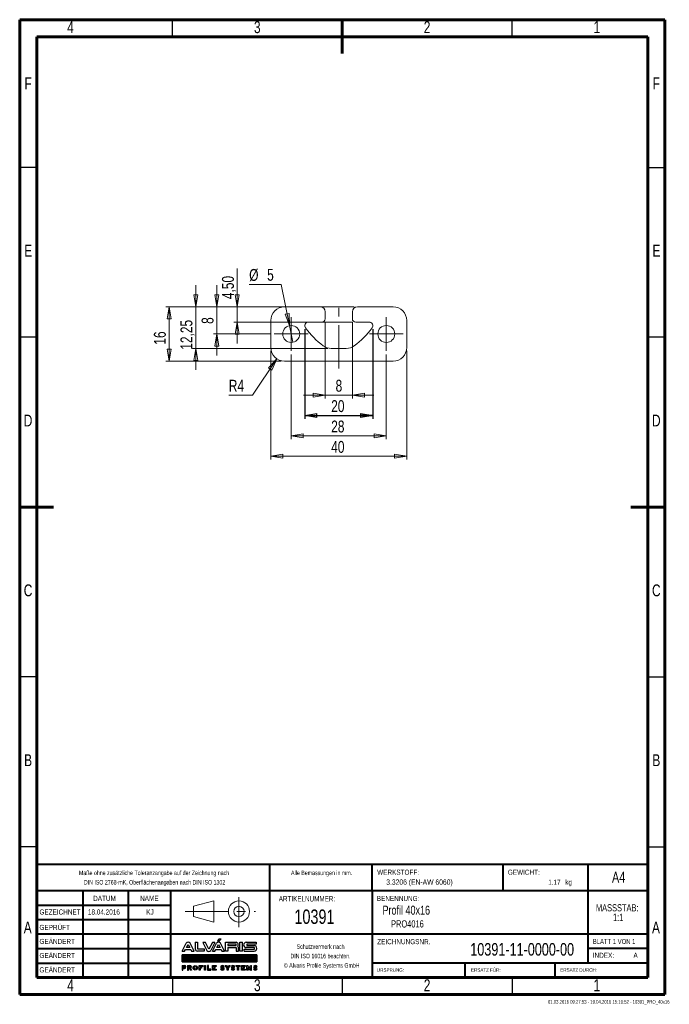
# Model space of a CAD drawing. Header units: millimetres. Extents: x 15 to 206, y 2 to 292.
import ezdxf

# ---------------------------------------------------------------- set-up
doc = ezdxf.new("R2010")
doc.units = ezdxf.units.MM
doc.header["$PDSIZE"] = -1
doc.linetypes.add('CENTERX2', pattern=[20.32, 12.7, -2.54, 2.54, -2.54])
for name, color, linetype in [('FORMAT', 7, 'Continuous'), ('GRAU', 8, 'Continuous'), ('SLD-0', 179, 'Continuous')]:
    doc.layers.add(name, color=color, linetype=linetype)
doc.styles.add('SLDTEXTSTYLE0', font='TXT', dxfattribs={"width": 0.75})
doc.styles.add('SLDTEXTSTYLE1', font='TXT', dxfattribs={"width": 0.692308})
doc.styles.add('SLDTEXTSTYLE2', font='TXT', dxfattribs={"width": 0.7})
doc.dimstyles.new('SLDDIMSTYLE0', dxfattribs={"dimtxt": 3.5, "dimasz": 3.556, "dimexe": 0, "dimexo": 0.0625, "dimgap": 0.875, "dimtad": 1, "dimrnd": 1e-09, "dimzin": 12, "dimdsep": 46, "dimtxsty": 'SLDTEXTSTYLE0', "dimblk1": 'CLOSED', "dimblk2": 'CLOSED', "dimsah": 1, "dimcen": 0.09, "dimadec": 0, "dimazin": 3, "dimtfac": 1, "dimtofl": 0, "dimtmove": 0, "dimatfit": 3, "dimldrblk": 'CLOSED', "dimfxl": 1, "dimfrac": 2, "dimtolj": 1, "dimtzin": 12, "dimarcsym": 0})
doc.dimstyles.new('SLDDIMSTYLE1', dxfattribs={"dimtxt": 3.5, "dimasz": 3.556, "dimexe": 0, "dimexo": 0.0625, "dimgap": 0.875, "dimtad": 1, "dimrnd": 1e-09, "dimzin": 12, "dimdsep": 46, "dimtxsty": 'SLDTEXTSTYLE0', "dimblk1": 'CLOSED', "dimblk2": 'CLOSED', "dimsah": 1, "dimcen": 0.09, "dimadec": 0, "dimazin": 3, "dimtfac": 1, "dimtmove": 0, "dimatfit": 0, "dimldrblk": 'CLOSED', "dimfxl": 1, "dimfrac": 2, "dimtolj": 1, "dimtzin": 12, "dimarcsym": 0})
doc.dimstyles.new('SLDDIMSTYLE2', dxfattribs={"dimtxt": 3.5, "dimasz": 3.556, "dimexe": 0, "dimexo": 0.0625, "dimgap": 0.875, "dimtad": 0, "dimtih": 1, "dimtoh": 1, "dimrnd": 1e-09, "dimzin": 12, "dimdsep": 46, "dimtxsty": 'SLDTEXTSTYLE0', "dimblk1": 'NONE', "dimblk2": 'CLOSED', "dimsah": 1, "dimcen": 0, "dimadec": 0, "dimazin": 3, "dimtfac": 1, "dimtmove": 0, "dimatfit": 3, "dimldrblk": 'NONE', "dimfxl": 1, "dimfrac": 2, "dimtolj": 1, "dimtzin": 12, "dimarcsym": 0})
doc.dimstyles.new('SLDDIMSTYLE3', dxfattribs={"dimtxt": 3.5, "dimasz": 3.556, "dimexe": 0, "dimexo": 0.0625, "dimgap": 0.875, "dimtad": 0, "dimtih": 1, "dimtoh": 1, "dimrnd": 1e-09, "dimzin": 12, "dimdsep": 46, "dimtxsty": 'SLDTEXTSTYLE0', "dimblk1": 'CLOSED', "dimblk2": 'CLOSED', "dimsah": 1, "dimcen": 0, "dimadec": 0, "dimazin": 3, "dimtfac": 1, "dimtofl": 0, "dimtmove": 0, "dimatfit": 3, "dimldrblk": 'CLOSED', "dimfxl": 1, "dimfrac": 2, "dimtolj": 1, "dimtzin": 12, "dimarcsym": 0})

# ---------------------------------------------------------------- blocks, each defined once
blk = doc.blocks.new('ALVARIS-LOGO_BL1')
at = {"layer": 'SLD-0', "color": 2, "linetype": 'Continuous'}
for p, q in [((-368.6, 33.5), (-327.7, 110.4)), ((-325.1, 67.6), (-308.8, 98.1)), ((-308.8, 98.1), (-292.6, 67.6)), ((-249, 33.5), (-289.9, 110.4)), ((-239.9, 121.2), (-218.3, 121.2)), ((-239.9, 121.2), (-239.9, 55)), ((-218.3, 121.2), (-218.3, 55)), ((-139.8, 117.8), (-165.3, 117.8)), ((-165.3, 117.8), (-124.3, 40.9)), ((-105.4, 53.2), (-139.8, 117.8)), ((-71, 117.8), (-105.4, 53.2)), ((-45.6, 117.8), (-86.5, 40.9)), ((-71.1, 33.5), (-30.2, 110.4)), ((-45.6, 117.8), (-71, 117.8)), ((-27.6, 67.6), (-11.3, 98.1)), ((-18.5, 130.5), (-6, 152.4)), ((-18.5, 130.5), (-2.9, 130.5)), ((-11.3, 98.1), (4.9, 67.6)), ((-6, 152.4), (14.6, 152.4)), ((-2.9, 130.5), (14.6, 152.4)), ((48.5, 33.5), (7.6, 110.4)), ((59.3, 33.5), (59.3, 121.2)), ((59.3, 121.2), (161.1, 121.2)), ((82.2, 100.8), (82.2, 88)), ((161.1, 100.8), (82.2, 100.8)), ((161.1, 88), (161.1, 100.8)), ((198.5, 33.5), (198.5, 121.2)), ((198.5, 121.2), (224.9, 121.2)), ((224.9, 33.5), (224.9, 121.2)), ((260.8, 121.2), (359.8, 121.2)), ((359.8, 102.2), (267.3, 102.2)), ((267.3, 102.2), (267.3, 88)), ((359.8, 121.2), (359.8, 102.2)), ((-368.6, 33.5), (-343.2, 33.5)), ((-343.2, 33.5), (-335.2, 48.5)), ((-335.2, 48.5), (-282.4, 48.5)), ((-292.6, 67.6), (-325.1, 67.6)), ((-282.4, 48.5), (-274.4, 33.5)), ((-274.4, 33.5), (-249, 33.5)), ((-218.3, 55), (-151.8, 55)), ((-151.8, 33.5), (-218.3, 33.5)), ((-151.8, 55), (-151.8, 33.5)), ((-71.1, 33.5), (-45.7, 33.5)), ((-45.7, 33.5), (-37.7, 48.5)), ((-37.7, 48.5), (15.1, 48.5)), ((4.9, 67.6), (-27.6, 67.6)), ((15.1, 48.5), (23.1, 33.5)), ((23.1, 33.5), (48.5, 33.5)), ((82.2, 33.5), (59.3, 33.5)), ((82.2, 88), (161.1, 88)), ((82.2, 67.6), (82.2, 33.5)), ((82.2, 67.6), (161.1, 67.6)), ((161.1, 67.6), (161.1, 33.5)), ((161.1, 33.5), (184, 33.5)), ((184, 33.5), (184, 67.6)), ((224.9, 33.5), (198.5, 33.5)), ((241.1, 33.5), (241.1, 52.7)), ((241.1, 52.7), (341.3, 52.7)), ((241.1, 33.5), (340, 33.5)), ((341.3, 67.6), (260.8, 67.6)), ((267.3, 88), (340, 88)), ((341.3, 52.7), (341.3, 67.6)), ((-368.6, -1.7), (365.4, -1.7)), ((-368.6, -72.5), (-368.6, -1.7)), ((365.4, -1.7), (-368.6, -1.7)), ((-368.6, -1.7), (-368.6, -72.5)), ((-368.6, -71.5), (-298.8, -1.7)), ((-368.6, -67.5), (-302.8, -1.7)), ((-368.6, -63.6), (-306.7, -1.7)), ((-368.6, -59.6), (-310.7, -1.7)), ((-368.6, -55.7), (-314.6, -1.7)), ((-368.6, -51.7), (-318.6, -1.7)), ((-368.6, -47.8), (-322.5, -1.7)), ((-368.6, -43.8), (-326.5, -1.7)), ((-368.6, -39.9), (-330.5, -1.7)), ((-368.6, -35.9), (-334.4, -1.7)), ((-368.6, -31.9), (-338.4, -1.7)), ((-368.6, -28), (-342.3, -1.7)), ((-368.6, -24), (-346.3, -1.7)), ((-368.6, -20.1), (-350.2, -1.7)), ((-368.6, -16.1), (-354.2, -1.7)), ((-368.6, -12.2), (-358.1, -1.7)), ((-368.6, -8.2), (-362.1, -1.7)), ((-368.6, -4.3), (-366, -1.7)), ((365.4, -72.5), (-368.6, -72.5)), ((-368.6, -72.5), (365.4, -72.5)), ((-365.7, -72.5), (-294.9, -1.7)), ((-361.7, -72.5), (-290.9, -1.7)), ((-357.8, -72.5), (-287, -1.7)), ((-353.8, -72.5), (-283, -1.7)), ((-349.8, -72.5), (-279.1, -1.7)), ((-345.9, -72.5), (-275.1, -1.7)), ((-341.9, -72.5), (-271.2, -1.7)), ((-338, -72.5), (-267.2, -1.7)), ((-334, -72.5), (-263.2, -1.7)), ((-330.1, -72.5), (-259.3, -1.7)), ((-326.1, -72.5), (-255.3, -1.7)), ((-322.2, -72.5), (-251.4, -1.7)), ((-318.2, -72.5), (-247.4, -1.7)), ((-314.3, -72.5), (-243.5, -1.7)), ((-310.3, -72.5), (-239.5, -1.7)), ((-306.4, -72.5), (-235.6, -1.7)), ((-302.4, -72.5), (-231.6, -1.7)), ((-298.5, -72.5), (-227.7, -1.7)), ((-294.5, -72.5), (-223.7, -1.7)), ((-290.5, -72.5), (-219.8, -1.7)), ((-286.6, -72.5), (-215.8, -1.7)), ((-282.6, -72.5), (-211.8, -1.7)), ((-278.7, -72.5), (-207.9, -1.7)), ((-274.7, -72.5), (-203.9, -1.7)), ((-270.8, -72.5), (-200, -1.7)), ((-266.8, -72.5), (-196, -1.7)), ((-262.9, -72.5), (-192.1, -1.7)), ((-258.9, -72.5), (-188.1, -1.7)), ((-255, -72.5), (-184.2, -1.7)), ((-251, -72.5), (-180.2, -1.7)), ((-247.1, -72.5), (-176.3, -1.7)), ((-243.1, -72.5), (-172.3, -1.7)), ((-239.2, -72.5), (-168.4, -1.7)), ((-235.2, -72.5), (-164.4, -1.7)), ((-231.2, -72.5), (-160.5, -1.7)), ((-227.3, -72.5), (-156.5, -1.7)), ((-223.3, -72.5), (-152.5, -1.7)), ((-219.4, -72.5), (-148.6, -1.7)), ((-215.4, -72.5), (-144.6, -1.7)), ((-211.5, -72.5), (-140.7, -1.7)), ((-207.5, -72.5), (-136.7, -1.7)), ((-203.6, -72.5), (-132.8, -1.7)), ((-199.6, -72.5), (-128.8, -1.7)), ((-195.7, -72.5), (-124.9, -1.7)), ((-191.7, -72.5), (-120.9, -1.7)), ((-187.8, -72.5), (-117, -1.7)), ((-183.8, -72.5), (-113, -1.7)), ((-179.8, -72.5), (-109.1, -1.7)), ((-175.9, -72.5), (-105.1, -1.7)), ((-171.9, -72.5), (-101.2, -1.7)), ((-168, -72.5), (-97.2, -1.7)), ((-164, -72.5), (-93.2, -1.7)), ((-160.1, -72.5), (-89.3, -1.7)), ((-156.1, -72.5), (-85.3, -1.7)), ((-152.2, -72.5), (-81.4, -1.7)), ((-148.2, -72.5), (-77.4, -1.7)), ((-144.3, -72.5), (-73.5, -1.7)), ((-140.3, -72.5), (-69.5, -1.7)), ((-136.4, -72.5), (-65.6, -1.7)), ((-132.4, -72.5), (-61.6, -1.7)), ((-128.5, -72.5), (-57.7, -1.7)), ((-124.5, -72.5), (-53.7, -1.7)), ((-120.5, -72.5), (-49.8, -1.7)), ((-116.6, -72.5), (-45.8, -1.7)), ((-112.6, -72.5), (-41.8, -1.7)), ((-108.7, -72.5), (-37.9, -1.7)), ((-104.7, -72.5), (-33.9, -1.7)), ((-100.8, -72.5), (-30, -1.7)), ((-96.8, -72.5), (-26, -1.7)), ((-92.9, -72.5), (-22.1, -1.7)), ((-88.9, -72.5), (-18.1, -1.7)), ((-85, -72.5), (-14.2, -1.7)), ((-81, -72.5), (-10.2, -1.7)), ((-77.1, -72.5), (-6.3, -1.7)), ((-73.1, -72.5), (-2.3, -1.7)), ((-69.2, -72.5), (1.6, -1.7)), ((-65.2, -72.5), (5.6, -1.7)), ((-61.2, -72.5), (9.5, -1.7)), ((-57.3, -72.5), (13.5, -1.7)), ((-53.3, -72.5), (17.5, -1.7)), ((-49.4, -72.5), (21.4, -1.7)), ((-45.4, -72.5), (25.4, -1.7)), ((-41.5, -72.5), (29.3, -1.7)), ((-37.5, -72.5), (33.3, -1.7)), ((-33.6, -72.5), (37.2, -1.7)), ((-29.6, -72.5), (41.2, -1.7)), ((-25.7, -72.5), (45.1, -1.7)), ((-21.7, -72.5), (49.1, -1.7)), ((-17.8, -72.5), (53, -1.7)), ((-13.8, -72.5), (57, -1.7)), ((-9.8, -72.5), (60.9, -1.7)), ((-5.9, -72.5), (64.9, -1.7)), ((-1.9, -72.5), (68.8, -1.7)), ((2, -72.5), (72.8, -1.7)), ((6, -72.5), (76.8, -1.7)), ((9.9, -72.5), (80.7, -1.7)), ((13.9, -72.5), (84.7, -1.7)), ((17.8, -72.5), (88.6, -1.7)), ((21.8, -72.5), (92.6, -1.7)), ((25.7, -72.5), (96.5, -1.7)), ((29.7, -72.5), (100.5, -1.7)), ((33.6, -72.5), (104.4, -1.7)), ((37.6, -72.5), (108.4, -1.7)), ((41.5, -72.5), (112.3, -1.7)), ((45.5, -72.5), (116.3, -1.7)), ((49.5, -72.5), (120.2, -1.7)), ((53.4, -72.5), (124.2, -1.7)), ((57.4, -72.5), (128.1, -1.7)), ((61.3, -72.5), (132.1, -1.7)), ((65.3, -72.5), (136.1, -1.7)), ((69.2, -72.5), (140, -1.7)), ((73.2, -72.5), (144, -1.7)), ((77.1, -72.5), (147.9, -1.7)), ((81.1, -72.5), (151.9, -1.7)), ((85, -72.5), (155.8, -1.7)), ((89, -72.5), (159.8, -1.7)), ((92.9, -72.5), (163.7, -1.7)), ((96.9, -72.5), (167.7, -1.7)), ((100.8, -72.5), (171.6, -1.7)), ((104.8, -72.5), (175.6, -1.7)), ((108.8, -72.5), (179.5, -1.7)), ((112.7, -72.5), (183.5, -1.7)), ((116.7, -72.5), (187.5, -1.7)), ((120.6, -72.5), (191.4, -1.7)), ((124.6, -72.5), (195.4, -1.7)), ((128.5, -72.5), (199.3, -1.7)), ((132.5, -72.5), (203.3, -1.7)), ((136.4, -72.5), (207.2, -1.7)), ((140.4, -72.5), (211.2, -1.7)), ((144.3, -72.5), (215.1, -1.7)), ((148.3, -72.5), (219.1, -1.7)), ((152.2, -72.5), (223, -1.7)), ((156.2, -72.5), (227, -1.7)), ((160.1, -72.5), (230.9, -1.7)), ((164.1, -72.5), (234.9, -1.7)), ((168.1, -72.5), (238.8, -1.7)), ((172, -72.5), (242.8, -1.7)), ((176, -72.5), (246.8, -1.7)), ((179.9, -72.5), (250.7, -1.7)), ((183.9, -72.5), (254.7, -1.7)), ((187.8, -72.5), (258.6, -1.7)), ((191.8, -72.5), (262.6, -1.7)), ((195.7, -72.5), (266.5, -1.7)), ((199.7, -72.5), (270.5, -1.7)), ((203.6, -72.5), (274.4, -1.7)), ((207.6, -72.5), (278.4, -1.7)), ((211.5, -72.5), (282.3, -1.7)), ((215.5, -72.5), (286.3, -1.7)), ((219.5, -72.5), (290.2, -1.7)), ((223.4, -72.5), (294.2, -1.7)), ((227.4, -72.5), (298.1, -1.7)), ((231.3, -72.5), (302.1, -1.7)), ((235.3, -72.5), (306.1, -1.7)), ((239.2, -72.5), (310, -1.7)), ((243.2, -72.5), (314, -1.7)), ((247.1, -72.5), (317.9, -1.7)), ((251.1, -72.5), (321.9, -1.7)), ((255, -72.5), (325.8, -1.7)), ((259, -72.5), (329.8, -1.7)), ((262.9, -72.5), (333.7, -1.7)), ((266.9, -72.5), (337.7, -1.7)), ((270.8, -72.5), (341.6, -1.7)), ((274.8, -72.5), (345.6, -1.7)), ((278.8, -72.5), (349.5, -1.7)), ((282.7, -72.5), (353.5, -1.7)), ((286.7, -72.5), (357.5, -1.7)), ((290.6, -72.5), (361.4, -1.7)), ((294.6, -72.5), (365.4, -1.7)), ((298.5, -72.5), (365.4, -5.6)), ((302.5, -72.5), (365.4, -9.5)), ((306.4, -72.5), (365.4, -13.5)), ((310.4, -72.5), (365.4, -17.4)), ((314.3, -72.5), (365.4, -21.4)), ((318.3, -72.5), (365.4, -25.3)), ((322.2, -72.5), (365.4, -29.3)), ((326.2, -72.5), (365.4, -33.2)), ((330.1, -72.5), (365.4, -37.2)), ((334.1, -72.5), (365.4, -41.1)), ((338.1, -72.5), (365.4, -45.1)), ((342, -72.5), (365.4, -49.1)), ((346, -72.5), (365.4, -53)), ((349.9, -72.5), (365.4, -57)), ((353.9, -72.5), (365.4, -60.9)), ((357.8, -72.5), (365.4, -64.9)), ((361.8, -72.5), (365.4, -68.8)), ((365.4, -1.7), (365.4, -72.5)), ((365.4, -72.5), (365.4, -1.7)), ((-368.6, -108.1), (-368.6, -152.4)), ((-368.6, -108.1), (-345.2, -108.1)), ((-368.6, -152.4), (-359.4, -152.4)), ((-359.4, -127.2), (-359.4, -117.3)), ((-359.4, -117.3), (-346.2, -117.3)), ((-359.4, -127.2), (-346.2, -127.2)), ((-359.4, -152.4), (-359.4, -136.5)), ((-359.4, -136.5), (-345.2, -136.5)), ((-314.5, -108.1), (-314.5, -152.4)), ((-314.5, -108.1), (-291.1, -108.1)), ((-314.5, -152.4), (-305.3, -152.4)), ((-305.3, -127.2), (-305.3, -117.3)), ((-305.3, -117.3), (-292, -117.3)), ((-305.3, -127.2), (-292, -127.2)), ((-305.3, -152.4), (-305.3, -136.5)), ((-305.3, -136.5), (-295.3, -136.5)), ((-295.3, -136.5), (-286.5, -152.4)), ((-275, -152.4), (-286.5, -152.4)), ((-284.6, -134.9), (-275, -152.4)), ((-200.9, -108.1), (-166.2, -108.1)), ((-200.9, -152.4), (-200.9, -108.1)), ((-191.2, -152.4), (-200.9, -152.4)), ((-166.2, -117.3), (-191.2, -117.3)), ((-191.2, -117.3), (-191.2, -124.8)), ((-191.2, -124.8), (-176.7, -124.8)), ((-176.7, -133.5), (-191.2, -133.5)), ((-191.2, -133.5), (-191.2, -152.4)), ((-176.7, -124.8), (-176.7, -133.5)), ((-166.2, -108.1), (-166.2, -117.3)), ((-149.7, -108.1), (-140, -108.1)), ((-149.7, -152.4), (-149.7, -108.1)), ((-140, -152.4), (-149.7, -152.4)), ((-140, -108.1), (-140, -152.4)), ((-119.3, -108.1), (-119.3, -152.4)), ((-109.6, -108.1), (-119.3, -108.1)), ((-119.3, -152.4), (-85.2, -152.4)), ((-109.6, -142.7), (-109.6, -108.1)), ((-85.2, -142.7), (-109.6, -142.7)), ((-85.2, -152.4), (-85.2, -142.7)), ((-68.9, -152.4), (-68.9, -108.1)), ((-68.9, -108.1), (-35, -108.1)), ((-35, -152.4), (-68.9, -152.4)), ((-35, -117.3), (-58.9, -117.3)), ((-58.9, -117.3), (-58.9, -124.8)), ((-58.9, -124.8), (-45.3, -124.8)), ((-45.3, -132.9), (-58.9, -132.9)), ((-58.9, -132.9), (-58.9, -142.7)), ((-58.9, -142.7), (-35, -142.7)), ((-45.3, -124.8), (-45.3, -132.9)), ((-35, -108.1), (-35, -117.3)), ((-35, -142.7), (-35, -152.4)), ((17.6, -139.1), (10.3, -145.2)), ((27, -126.1), (28.9, -126.1)), ((27, -135.3), (28.9, -135.3)), ((38.3, -122.2), (45.7, -116.2)), ((55.9, -108.1), (67.4, -108.1)), ((74.5, -135.1), (55.9, -108.1)), ((67.4, -108.1), (79.2, -127.4)), ((74.5, -152.4), (74.5, -135.1)), ((83.9, -152.4), (74.5, -152.4)), ((79.2, -127.4), (91, -108.1)), ((102.5, -108.1), (83.9, -135.1)), ((83.9, -135.1), (83.9, -152.4)), ((91, -108.1), (102.5, -108.1)), ((120.4, -139.1), (113, -145.2)), ((129.8, -126.1), (131.6, -126.1)), ((129.8, -135.3), (131.6, -135.3)), ((141.1, -122.2), (148.4, -116.2)), ((161.8, -117.3), (161.8, -108.1)), ((161.8, -108.1), (199.3, -108.1)), ((175.8, -117.3), (161.8, -117.3)), ((175.8, -152.4), (175.8, -117.3)), ((185.6, -152.4), (175.8, -152.4)), ((199.3, -117.3), (185.6, -117.3)), ((185.6, -117.3), (185.6, -152.4)), ((199.3, -108.1), (199.3, -117.3)), ((216.2, -152.4), (216.2, -108.1)), ((216.2, -108.1), (250.1, -108.1)), ((250.1, -152.4), (216.2, -152.4)), ((250.1, -117.3), (226.2, -117.3)), ((226.2, -117.3), (226.2, -124.8)), ((226.2, -124.8), (239.8, -124.8)), ((239.8, -132.9), (226.2, -132.9)), ((226.2, -132.9), (226.2, -142.7)), ((226.2, -142.7), (250.1, -142.7)), ((239.8, -124.8), (239.8, -132.9)), ((250.1, -108.1), (250.1, -117.3)), ((250.1, -142.7), (250.1, -152.4)), ((268.4, -152.4), (268.4, -108.1)), ((268.4, -108.1), (278, -108.1)), ((278.4, -152.4), (268.4, -152.4)), ((291.1, -134.4), (278, -108.1)), ((278.4, -127.9), (291.1, -152.4)), ((278.4, -127.9), (278.4, -152.4)), ((291.1, -134.4), (304.2, -108.1)), ((303.8, -127.9), (291.1, -152.4)), ((303.8, -127.9), (303.8, -152.4)), ((303.8, -152.4), (313.8, -152.4)), ((304.2, -108.1), (313.8, -108.1)), ((313.8, -152.4), (313.8, -108.1)), ((340.6, -139.1), (333.2, -145.2)), ((350, -126.1), (351.9, -126.1)), ((350, -135.3), (351.9, -135.3)), ((361.3, -122.2), (368.6, -116.2))]:
    blk.add_line(p, q, dxfattribs=at)
for centre, radius, start, end in [((-308.8, 99.3), 21.9, 30.42764, 149.57236), ((-11.3, 99.3), 21.9, 30.42764, 149.57236), ((156.9, 94.5), 27, 321.76228, 80.96222), ((262.3, 94.4), 26.9, 93.03544, 266.96456), ((-218.3, 55), 21.6, 180, 270), ((-105.4, 52), 21.9, 210.42764, 329.57236), ((161, 61.2), 23.9, 15.46235, 43.90993), ((338.1, 60.7), 27.3, 273.93117, 86.06883), ((-346.2, -122.3), 4.96, 270, 90), ((-345.2, -122.3), 14.2, 270, 90), ((-292, -122.3), 4.96, 270, 90), ((-291.1, -122.3), 14.2, 297.02151, 90), ((28.9, -127.2), 16.5, 226.72744, 270.01421), ((27, -134.2), 16.5, 46.72744, 90.01421), ((131.6, -127.2), 16.5, 226.72744, 270.01421), ((129.8, -134.2), 16.5, 46.72744, 90.01421), ((351.9, -127.2), 16.5, 226.72744, 270.01421), ((350, -134.2), 16.5, 46.72744, 90.01421)]:
    blk.add_arc(centre, radius, start, end, dxfattribs=at)
for centre, major_axis, ratio in [((-239.3, -130.2), (0, 22.2), 0.948396), ((-239.3, -130.1), (0, 13.9), 0.802774)]:
    blk.add_ellipse(centre, major_axis=major_axis, ratio=ratio, dxfattribs=at)
for centre, major_axis, ratio, start_param, end_param in [((27, -122.1), (-16.6, 0), 0.794296, 4.712389, 7.853982), ((28.9, -139.2), (20.9, 0), 0.630369, 3.608164, 4.712389), ((27, -121.9), (-6.28, 0), 0.661774, 4.712389, 7.853982), ((27, -122.1), (-20.9, 0), 0.630369, 3.608164, 4.712389), ((28.9, -139.2), (16.6, 0), 0.794296, 4.712389, 7.853982), ((28.9, -139.5), (6.28, 0), 0.661774, 4.712389, 7.853982), ((129.8, -122.1), (-16.6, 0), 0.794296, 4.712389, 7.853982), ((131.6, -139.2), (20.9, 0), 0.630369, 3.608164, 4.712389), ((129.8, -121.9), (-6.28, 0), 0.661774, 4.712389, 7.853982), ((129.8, -122.1), (-20.9, 0), 0.630369, 3.608164, 4.712389), ((131.6, -139.2), (16.6, 0), 0.794296, 4.712389, 7.853982), ((131.6, -139.5), (6.28, 0), 0.661774, 4.712389, 7.853982), ((350, -122.1), (-16.6, 0), 0.794296, 4.712389, 7.853982), ((351.9, -139.2), (20.9, 0), 0.630369, 3.608164, 4.712389), ((350, -121.9), (-6.28, 0), 0.661774, 4.712389, 7.853982), ((350, -122.1), (-20.9, 0), 0.630369, 3.608164, 4.712389), ((351.9, -139.2), (16.6, 0), 0.794296, 4.712389, 7.853982), ((351.9, -139.5), (6.28, 0), 0.661774, 4.712389, 7.853982)]:
    blk.add_ellipse(centre, major_axis=major_axis, ratio=ratio, start_param=start_param, end_param=end_param, dxfattribs=at)
blk = doc.blocks.new('Block2')
at = {"color": 7, "linetype": 'Continuous', "lineweight": 0}
for p, q in [((276.07, 30.81), (282.06, 32.4)), ((282.06, 32.4), (282.06, 26.16)), ((276.07, 30.81), (276.07, 27.78)), ((276.07, 27.78), (282.06, 26.16))]:
    blk.add_line(p, q, dxfattribs=at)
at = {"color": 7, "linetype": 'CENTERX2', "lineweight": 0}
for p, q in [((289.49, 33.46), (289.49, 24.67)), ((273.66, 29.29), (294.36, 29.29))]:
    blk.add_line(p, q, dxfattribs=at)
at = {"color": 7, "linetype": 'Continuous', "lineweight": 0}
for radius in [3.12, 1.52]:
    blk.add_circle((289.49, 29.29), radius, dxfattribs=at)
blk.add_attdef('AUTOATTR7', (0, 0), '', height=1, dxfattribs=at)
blk = doc.blocks.new('SW_NOTE_0')
at = {"color": 0, "linetype": 'Continuous', "lineweight": 0, "char_height": 2.117, "attachment_point": 2, "style": 'SLDTEXTSTYLE0'}
for s, insert in [('MASSSTAB:', (6.98, 2.73)), ('1:1', (7.25, -0.09))]:
    blk.add_mtext(s, dxfattribs=dict(at, insert=insert))
blk = doc.blocks.new('SW_NOTE_1')
at = {"color": 0, "linetype": 'Continuous', "lineweight": 0, "char_height": 1.3229, "attachment_point": 2, "style": 'SLDTEXTSTYLE2'}
for s, insert in [('Schutzvermerk nach', (8.16, 1.71)), ('DIN ISO 16016 beachten.', (8.15, -1.06)), ('© Alvaris Profile Systems GmbH', (8.5, -3.82))]:
    blk.add_mtext(s, dxfattribs=dict(at, insert=insert))
blk = doc.blocks.new('SW_NOTE_2')
at = {"color": 0, "linetype": 'Continuous', "lineweight": 0, "char_height": 1.3229, "attachment_point": 2, "style": 'SLDTEXTSTYLE2'}
for s, insert in [('Maße ohne zusätzliche Toleranzangabe auf der Zeichnung nach', (25.55, 1.71)), ('DIN ISO 2768-mK, Oberflächenangaben nach DIN ISO 1302', (25.69, -1.06))]:
    blk.add_mtext(s, dxfattribs=dict(at, insert=insert))
blk = doc.blocks.new('_CLOSED')
at = {"color": 0, "linetype": 'ByBlock', "lineweight": -2}
for p, q in [((-1, 0.166667), (0, 0)), ((-1, 0.166667), (-1, -0.166667)), ((0, 0), (-1, -0.166667)), ((0, 0), (-1, 0))]:
    blk.add_line(p, q, dxfattribs=at)
blk = doc.blocks.new('_D')
at = {"layer": 'GRAU'}
for p, q in [((98.96, 200.88), (98.96, 174.47)), ((118.96, 200.88), (118.96, 174.47)), ((98.96, 175.47), (118.96, 175.47))]:
    blk.add_line(p, q, dxfattribs=at)
at = {"layer": 'GRAU', "xscale": 3.556, "yscale": 3.556, "rotation": 180}
blk.add_blockref('_CLOSED', (98.96, 175.47), dxfattribs=at)
at = {"layer": 'GRAU', "xscale": 3.556, "yscale": 3.556}
blk.add_blockref('_CLOSED', (118.96, 175.47), dxfattribs=at)
at = {"layer": 'GRAU', "insert": (106.73, 179.98), "char_height": 3.5, "attachment_point": 1, "style": 'SLDTEXTSTYLE0'}
blk.add_mtext('20', dxfattribs=at)
blk = doc.blocks.new('_D_1')
at = {"color": 7, "linetype": 'Continuous', "lineweight": 0}
for p, q in [((104.96, 202.97), (104.96, 180.47)), ((112.96, 202.97), (112.96, 180.47)), ((104.96, 181.47), (98.61, 181.47)), ((104.96, 181.47), (112.96, 181.47)), ((112.96, 181.47), (119.31, 181.47))]:
    blk.add_line(p, q, dxfattribs=at)
at = {"color": 7, "linetype": 'Continuous', "lineweight": 0, "xscale": 3.556, "yscale": 3.556}
blk.add_blockref('_CLOSED', (104.96, 181.47, -500), dxfattribs=at)
at = {"color": 7, "linetype": 'Continuous', "lineweight": 0, "xscale": 3.556, "yscale": 3.556, "rotation": 180}
blk.add_blockref('_CLOSED', (112.96, 181.47, -500), dxfattribs=at)
at = {"color": 7, "linetype": 'Continuous', "lineweight": 0, "insert": (108.02, 185.98), "char_height": 3.5, "attachment_point": 1, "style": 'SLDTEXTSTYLE0'}
blk.add_mtext('8', dxfattribs=at)
blk = doc.blocks.new('_D_2')
at = {"color": 7, "linetype": 'Continuous', "lineweight": 0}
for p, q in [((79.08, 207.47), (79.08, 218.78)), ((113.46, 207.47), (78.08, 207.47)), ((79.08, 207.47), (79.08, 202.97)), ((112.96, 202.97), (78.08, 202.97)), ((79.08, 202.97), (79.08, 196.62))]:
    blk.add_line(p, q, dxfattribs=at)
at = {"color": 7, "linetype": 'Continuous', "lineweight": 0, "xscale": 3.556, "yscale": 3.556}
for p, rotation in [((79.08, 207.47, -500), 270), ((79.08, 202.97, -500), 90)]:
    blk.add_blockref('_CLOSED', p, dxfattribs=dict(at, rotation=rotation))
at = {"color": 7, "linetype": 'Continuous', "lineweight": 0, "insert": (74.57, 209.73), "char_height": 3.5, "attachment_point": 1, "rotation": 90, "style": 'SLDTEXTSTYLE0'}
blk.add_mtext('4,50', dxfattribs=at)
blk = doc.blocks.new('_D_3')
at = {"color": 7, "linetype": 'Continuous', "lineweight": 0}
for p, q in [((92.03, 214.08), (82.58, 214.08)), ((94.47, 201.92), (92.03, 214.08)), ((95.45, 197.02), (94.47, 201.92))]:
    blk.add_line(p, q, dxfattribs=at)
at = {"color": 7, "linetype": 'Continuous', "lineweight": 0, "xscale": 3.556, "yscale": 3.556, "rotation": 281.3328075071}
blk.add_blockref('_CLOSED', (94.47, 201.92, -500), dxfattribs=at)
at = {"color": 7, "linetype": 'Continuous', "lineweight": 0, "char_height": 3.5, "attachment_point": 1, "style": 'SLDTEXTSTYLE0'}
for s, insert in [('%%c', (82.58, 218.6)), ('5', (87.86, 218.65))]:
    blk.add_mtext(s, dxfattribs=dict(at, insert=insert))
blk = doc.blocks.new('_NONE')
blk = doc.blocks.new('_D_4')
at = {"color": 7, "linetype": 'Continuous', "lineweight": 0}
for p, q in [((91.96, 207.47), (58.03, 207.47)), ((59.03, 207.47), (59.03, 191.47)), ((91.96, 191.47), (58.03, 191.47))]:
    blk.add_line(p, q, dxfattribs=at)
at = {"color": 7, "linetype": 'Continuous', "lineweight": 0, "xscale": 3.556, "yscale": 3.556}
for p, rotation in [((59.03, 207.47, -500), 90), ((59.03, 191.47, -500), 270)]:
    blk.add_blockref('_CLOSED', p, dxfattribs=dict(at, rotation=rotation))
at = {"color": 7, "linetype": 'Continuous', "lineweight": 0, "insert": (54.52, 196.32), "char_height": 3.5, "attachment_point": 1, "rotation": 90, "style": 'SLDTEXTSTYLE0'}
blk.add_mtext('16', dxfattribs=at)
blk = doc.blocks.new('_D_5')
at = {"color": 7, "linetype": 'Continuous', "lineweight": 0}
for p, q in [((94.96, 193.47), (94.96, 168.47)), ((122.96, 193.47), (122.96, 168.47)), ((94.96, 169.47), (122.96, 169.47))]:
    blk.add_line(p, q, dxfattribs=at)
at = {"color": 7, "linetype": 'Continuous', "lineweight": 0, "xscale": 3.556, "yscale": 3.556, "rotation": 180}
blk.add_blockref('_CLOSED', (94.96, 169.47, -500), dxfattribs=at)
at = {"color": 7, "linetype": 'Continuous', "lineweight": 0, "xscale": 3.556, "yscale": 3.556}
blk.add_blockref('_CLOSED', (122.96, 169.47, -500), dxfattribs=at)
at = {"color": 7, "linetype": 'Continuous', "lineweight": 0, "insert": (106.73, 173.98), "char_height": 3.5, "attachment_point": 1, "style": 'SLDTEXTSTYLE0'}
blk.add_mtext('28', dxfattribs=at)
blk = doc.blocks.new('_D_6')
at = {"color": 7, "linetype": 'Continuous', "lineweight": 0}
for p, q in [((88.96, 194.47), (88.96, 162.47)), ((128.96, 194.47), (128.96, 162.47)), ((88.96, 163.47), (128.96, 163.47))]:
    blk.add_line(p, q, dxfattribs=at)
at = {"color": 7, "linetype": 'Continuous', "lineweight": 0, "xscale": 3.556, "yscale": 3.556, "rotation": 180}
blk.add_blockref('_CLOSED', (88.96, 163.47, -500), dxfattribs=at)
at = {"color": 7, "linetype": 'Continuous', "lineweight": 0, "xscale": 3.556, "yscale": 3.556}
blk.add_blockref('_CLOSED', (128.96, 163.47, -500), dxfattribs=at)
at = {"color": 7, "linetype": 'Continuous', "lineweight": 0, "insert": (106.73, 167.98), "char_height": 3.5, "attachment_point": 1, "style": 'SLDTEXTSTYLE0'}
blk.add_mtext('40', dxfattribs=at)
blk = doc.blocks.new('_D_7')
at = {"color": 7, "linetype": 'Continuous', "lineweight": 0}
for p, q in [((73.08, 207.47), (73.08, 213.82)), ((91.96, 207.47), (72.08, 207.47)), ((73.08, 207.47), (73.08, 199.47)), ((88.96, 199.47), (72.08, 199.47)), ((73.08, 199.47), (73.08, 193.12))]:
    blk.add_line(p, q, dxfattribs=at)
at = {"color": 7, "linetype": 'Continuous', "lineweight": 0, "xscale": 3.556, "yscale": 3.556}
for p, rotation in [((73.08, 207.47, -500), 270), ((73.08, 199.47, -500), 90)]:
    blk.add_blockref('_CLOSED', p, dxfattribs=dict(at, rotation=rotation))
at = {"color": 7, "linetype": 'Continuous', "lineweight": 0, "insert": (68.57, 202.44), "char_height": 3.5, "attachment_point": 1, "rotation": 90, "style": 'SLDTEXTSTYLE0'}
blk.add_mtext('8', dxfattribs=at)
blk = doc.blocks.new('_D_8')
at = {"color": 7, "linetype": 'Continuous', "lineweight": 0}
for p, q in [((66.86, 207.47), (66.86, 213.82)), ((91.96, 207.47), (65.86, 207.47)), ((66.86, 207.47), (66.86, 195.22)), ((105.77, 195.22), (65.86, 195.22)), ((66.86, 195.22), (66.86, 188.87))]:
    blk.add_line(p, q, dxfattribs=at)
at = {"color": 7, "linetype": 'Continuous', "lineweight": 0, "xscale": 3.556, "yscale": 3.556}
for p, rotation in [((66.86, 207.47, -500), 270), ((66.86, 195.22, -500), 90)]:
    blk.add_blockref('_CLOSED', p, dxfattribs=dict(at, rotation=rotation))
at = {"color": 7, "linetype": 'Continuous', "lineweight": 0, "insert": (62.35, 194.84), "char_height": 3.5, "attachment_point": 1, "rotation": 90, "style": 'SLDTEXTSTYLE0'}
blk.add_mtext('12,25', dxfattribs=at)
blk = doc.blocks.new('_D_9')
at = {"color": 7, "linetype": 'Continuous', "lineweight": 0}
for p, q in [((90.73, 192.14), (83.58, 181.47)), ((83.58, 181.47), (76.58, 181.47))]:
    blk.add_line(p, q, dxfattribs=at)
at = {"color": 7, "linetype": 'Continuous', "lineweight": 0, "xscale": 3.556, "yscale": 3.556, "rotation": 56.1893291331}
blk.add_blockref('_CLOSED', (90.73, 192.14, -500), dxfattribs=at)
at = {"color": 7, "linetype": 'Continuous', "lineweight": 0, "insert": (76.58, 185.98), "char_height": 3.5, "attachment_point": 1, "style": 'SLDTEXTSTYLE0'}
blk.add_mtext('R4', dxfattribs=at)
blk = doc.blocks.new('SW_CENTERMARKSYMBOL_0')
at = {"color": 0, "linetype": 'Continuous', "lineweight": 0}
for p, q in [((0, 2.5), (0, 5)), ((-2.5, 0), (-5, 0)), ((0, 0), (-2.5, 0)), ((0, 0), (0, 2.5)), ((0, 0), (0, -2.5)), ((0, 0), (2.5, 0)), ((2.5, 0), (5, 0)), ((0, -2.5), (0, -5))]:
    blk.add_line(p, q, dxfattribs=at)
blk = doc.blocks.new('SW_CENTERMARKSYMBOL_1')
at = {"color": 0, "linetype": 'Continuous', "lineweight": 0}
for p, q in [((0, 2.5), (0, 5)), ((-2.5, 0), (-5, 0)), ((0, 0), (-2.5, 0)), ((0, 0), (0, 2.5)), ((0, 0), (0, -2.5)), ((0, 0), (2.5, 0)), ((2.5, 0), (5, 0)), ((0, -2.5), (0, -5))]:
    blk.add_line(p, q, dxfattribs=at)

msp = doc.modelspace()

# ---------------------------------------------------------------- linework, layer by layer
at = {"color": 7, "linetype": 'Continuous', "lineweight": 60}
for p, q in [((205, 292), (15, 292)), ((15, 292), (15, 5)), ((110, 282), (110, 292)), ((205, 5), (205, 292)), ((20, 287), (200, 287)), ((20, 10), (20, 287)), ((200, 287), (200, 10)), ((15, 148.5), (25, 148.5)), ((195, 148.5), (205, 148.5)), ((20, 10), (200, 10)), ((15, 5), (205, 5))]:
    msp.add_line(p, q, dxfattribs=at)
at = {"color": 7, "linetype": 'Continuous', "lineweight": 30}
for p, q in [((60, 287), (60, 292)), ((160, 287), (160, 292)), ((20, 248.5), (15, 248.5)), ((200, 248.5), (205, 248.5)), ((20, 198.5), (15, 198.5)), ((200, 198.651), (205, 198.651)), ((20, 98.5), (15, 98.5)), ((200, 98.5), (205, 98.5)), ((20, 48.5), (15, 48.5)), ((200, 48.5), (205, 48.5)), ((60, 10), (60, 5)), ((110, 10), (110, 5)), ((160, 10), (160, 5))]:
    msp.add_line(p, q, dxfattribs=at)
at = {"color": 7, "linetype": 'CENTERX2', "lineweight": 0}
msp.add_line((108.96, 189.34), (108.96, 209.042), dxfattribs=at)
at = {"color": 7, "linetype": 'Continuous', "lineweight": 15}
for p, q in [((103.46, 207.467), (92.96, 207.467)), ((104.96, 203.967), (104.96, 205.967)), ((112.96, 205.967), (112.96, 203.967)), ((124.96, 207.467), (114.46, 207.467)), ((88.96, 203.467), (88.96, 195.467)), ((100.044, 202.967), (103.96, 202.967)), ((113.96, 202.967), (117.877, 202.967)), ((128.96, 195.467), (128.96, 203.467)), ((111.153, 195.217), (106.767, 195.217)), ((92.96, 191.467), (124.96, 191.467))]:
    msp.add_line(p, q, dxfattribs=at)
at = {"color": 7, "linetype": 'Continuous', "lineweight": 40}
for p, q in [((20, 65.25), (20, 10)), ((200, 43.263), (20, 43.263)), ((20, 43.263), (20, 10)), ((88.645, 35.5), (88.645, 43.263)), ((118.8, 35.5), (118.8, 43.263)), ((157.357, 35.5), (157.357, 43.263)), ((182.443, 35.5), (182.443, 43.263)), ((118.8, 35.5), (20, 35.5)), ((33.596, 35.5), (33.596, 10)), ((46.991, 35.5), (46.991, 10)), ((59.403, 35.5), (59.403, 10)), ((88.645, 10), (88.645, 35.5)), ((118.8, 35.5), (118.8, 10)), ((182.443, 35.5), (118.8, 35.5)), ((182.443, 14.325), (182.443, 35.5)), ((200, 35.5), (182.443, 35.5)), ((59.403, 31.25), (20, 31.25)), ((59.403, 27), (20, 27)), ((200, 22.75), (20, 22.75)), ((59.403, 18.475), (20, 18.475)), ((200, 18.575), (182.443, 18.575)), ((20, 14.25), (59.403, 14.25)), ((200, 14.25), (118.8, 14.25)), ((146.129, 10), (146.129, 14.25)), ((172.682, 10), (172.682, 14.25))]:
    msp.add_line(p, q, dxfattribs=at)
at = {"color": 7, "linetype": 'Continuous', "lineweight": 0}
msp.add_line((118.8, 14.25), (200, 14.25), dxfattribs=at)
at = {"color": 7, "linetype": 'Continuous', "lineweight": 15}
for centre in [(94.96, 199.467), (122.96, 199.467)]:
    msp.add_circle(centre, 2.5, dxfattribs=at)
for centre, radius, start, end in [((92.96, 203.467), 4, 90, 180), ((103.46, 205.967), 1.5, 0, 90), ((114.46, 205.967), 1.5, 90, 180), ((124.96, 203.467), 4, 0, 90), ((100.044, 201.883), 1.084, 90, 216.37503), ((103.96, 203.967), 1, 270, 0), ((113.96, 203.967), 1, 180, 270), ((117.877, 201.883), 1.084, 323.62497, 90), ((119.3, 216.067), 25, 216.37503, 233.35807), ((98.62, 216.067), 25, 306.64193, 323.62497), ((92.96, 195.467), 4, 180, 270), ((106.767, 199.217), 4, 233.35807, 270), ((111.153, 199.217), 4, 270, 306.64193), ((124.96, 195.467), 4, 270, 0)]:
    msp.add_arc(centre, radius, start, end, dxfattribs=at)
at = {"color": 7, "linetype": 'Continuous', "lineweight": 0}
msp.add_point((200, 46.224), dxfattribs=at)

# ---------------------------------------------------------------- block references
for name, p in [('SW_CENTERMARKSYMBOL_0', (94.96, 199.467)), ('SW_CENTERMARKSYMBOL_1', (122.96, 199.467)), ('SW_NOTE_2', (29.024, 39.767)), ('SW_NOTE_0', (183.974, 28.867)), ('SW_NOTE_1', (95.436, 18.055))]:
    msp.add_blockref(name, p, dxfattribs=at)
at = {"color": 7, "linetype": 'Continuous'}
msp.add_blockref('Block2', (-209.927, 0.164), dxfattribs=at)
at = {"layer": 'FORMAT', "xscale": 0.03, "yscale": 0.03, "zscale": 0.03}
msp.add_blockref('ALVARIS-LOGO_BL1', (73.869, 16.777), dxfattribs=at)

# ---------------------------------------------------------------- texts
at = {"color": 7, "linetype": 'Continuous', "lineweight": 0}
for s, insert, char_height, attachment_point, style in [('4', (29.965, 291.541), 3.5, 2, 'SLDTEXTSTYLE0'), ('3', (84.965, 291.541), 3.5, 2, 'SLDTEXTSTYLE0'), ('2', (134.965, 291.541), 3.5, 2, 'SLDTEXTSTYLE0'), ('1', (184.965, 291.541), 3.5, 2, 'SLDTEXTSTYLE0'), ('F', (17.464, 274.982), 3.5, 2, 'SLDTEXTSTYLE0'), ('F', (202.464, 274.982), 3.5, 2, 'SLDTEXTSTYLE0'), ('E', (17.506, 225.732), 3.5, 2, 'SLDTEXTSTYLE0'), ('E', (202.506, 225.732), 3.5, 2, 'SLDTEXTSTYLE0'), ('D', (17.46, 175.732), 3.5, 2, 'SLDTEXTSTYLE0'), ('D', (202.46, 175.732), 3.5, 2, 'SLDTEXTSTYLE0'), ('C', (17.464, 125.732), 3.5, 2, 'SLDTEXTSTYLE0'), ('C', (202.464, 125.732), 3.5, 2, 'SLDTEXTSTYLE0'), ('B', (17.473, 75.732), 3.5, 2, 'SLDTEXTSTYLE0'), ('B', (202.473, 75.732), 3.5, 2, 'SLDTEXTSTYLE0'), ('Alle Bemassungen in mm.', (103.894, 41.472), 1.32292, 2, 'SLDTEXTSTYLE2'), ('WERKSTOFF:', (120.274, 41.761), 1.5, 1, 'SLDTEXTSTYLE0'), ('GEWICHT:', (158.753, 41.76), 1.4986, 1, 'SLDTEXTSTYLE0'), ('A4', (191.366, 41.128), 3.175, 2, 'SLDTEXTSTYLE0'), ('3.3206 (EN-AW 6060)', (142.512, 38.887), 1.5875, 3, 'SLDTEXTSTYLE0'), ('1.17', (174.293, 38.823), 1.4986, 3, 'SLDTEXTSTYLE0'), ('kg', (175.627, 38.823), 1.4986, 1, 'SLDTEXTSTYLE0'), ('DATUM', (36.633, 34.066), 1.5, 1, 'SLDTEXTSTYLE0'), ('NAME', (50.463, 34.066), 1.5, 1, 'SLDTEXTSTYLE0'), ('ARTIKELNUMMER:', (99.597, 33.981), 1.5875, 2, 'SLDTEXTSTYLE2'), ('BENENNUNG:', (120.156, 34.025), 1.5, 1, 'SLDTEXTSTYLE0'), ('GEZEICHNET', (20.83, 30.048), 1.5, 1, 'SLDTEXTSTYLE0'), ('18.04.2016', (35.09, 30.048), 1.5, 1, 'SLDTEXTSTYLE0'), ('KJ', (53.368, 30.048), 1.5, 2, 'SLDTEXTSTYLE0'), ('10391', (95.897, 30.031), 4.2333, 1, 'SLDTEXTSTYLE0'), ('Profil 40x16', (121.826, 31.162), 2.64583, 1, 'SLDTEXTSTYLE0'), ('A', (17.36, 26.482), 3.5, 2, 'SLDTEXTSTYLE0'), ('PRO4016', (124.36, 26.853), 2.1167, 1, 'SLDTEXTSTYLE0'), ('A', (202.36, 26.482), 3.5, 2, 'SLDTEXTSTYLE0'), ('GEPRÜFT', (20.819, 25.505), 1.5, 1, 'SLDTEXTSTYLE0'), ('GEÄNDERT', (20.822, 21.38), 1.5, 1, 'SLDTEXTSTYLE0'), ('ZEICHNUNGSNR.', (120.279, 21.317), 1.5, 1, 'SLDTEXTSTYLE0'), ('BLATT 1 VON 1', (183.765, 21.367), 1.5, 1, 'SLDTEXTSTYLE1'), ('GEÄNDERT', (20.822, 17.239), 1.5, 1, 'SLDTEXTSTYLE0'), ('10391-11-0000-00', (178.25, 20.154), 3.70417, 3, 'SLDTEXTSTYLE0'), ('INDEX:', (183.765, 17.304), 1.5, 1, 'SLDTEXTSTYLE0'), ('A', (195.727, 17.304), 1.5, 1, 'SLDTEXTSTYLE0'), ('GEÄNDERT', (20.822, 13.004), 1.5, 1, 'SLDTEXTSTYLE0'), ('URSPRUNG:', (120.202, 12.756), 1.0583, 1, 'SLDTEXTSTYLE0'), ('ERSATZ FÜR:', (147.922, 12.756), 1.05833, 1, 'SLDTEXTSTYLE0'), ('ERSATZ DURCH:', (174.204, 12.756), 1.05833, 1, 'SLDTEXTSTYLE0'), ('4', (29.965, 9.482), 3.5, 2, 'SLDTEXTSTYLE0'), ('3', (84.965, 9.482), 3.5, 2, 'SLDTEXTSTYLE0'), ('2', (134.965, 9.482), 3.5, 2, 'SLDTEXTSTYLE0'), ('1', (184.965, 9.482), 3.5, 2, 'SLDTEXTSTYLE0'), ('01.03.2016 09:27:53 - 19.04.2016 15:10:52 - 10391_PRO_40x16', (206.352, 3.379), 1.05833, 3, 'SLDTEXTSTYLE2')]:
    msp.add_mtext(s, dxfattribs=dict(at, insert=insert, char_height=char_height, attachment_point=attachment_point, style=style))

# ---------------------------------------------------------------- dimensions: what is measured, and where the dimension line sits
for base, p1, p2, dimstyle, picture, middle in [((79.079, 202.967), (114.46, 207.467), (113.96, 202.967), 'SLDDIMSTYLE1', '_D_2', (79.079, 214.255)), ((66.859, 195.217), (92.96, 207.467), (106.767, 195.217), 'SLDDIMSTYLE1', '_D_8', (66.859, 200.659)), ((73.079, 199.467), (92.96, 207.467), (89.96, 199.467), 'SLDDIMSTYLE1', '_D_7', (73.079, 203.734)), ((59.032, 191.467), (92.96, 207.467), (92.96, 191.467), 'SLDDIMSTYLE0', '_D_4', (59.032, 198.908))]:
    dim = msp.add_linear_dim(base=base, p1=p1, p2=p2, angle=90, dimstyle=dimstyle, dxfattribs=at)
    dim.commit()
    dim.dimension.update_dxf_attribs({"geometry": picture, "text_midpoint": middle, "dimtype": 160})
dim = msp.add_diameter_dim_2p(p1=(95.452, 197.016), p2=(94.469, 201.918), dimstyle='SLDDIMSTYLE2', dxfattribs=at)
dim.commit()
dim.dimension.update_dxf_attribs({"geometry": '_D_3', "text_midpoint": (86.511, 216.888), "dimtype": 163})
for base, p1, p2, dimstyle, picture, middle in [((112.96, 181.467), (104.96, 203.967), (112.96, 203.967), 'SLDDIMSTYLE1', '_D_1', (109.315, 181.467)), ((128.96, 163.467), (88.96, 195.467), (128.96, 195.467), 'SLDDIMSTYLE0', '_D_6', (109.315, 163.467)), ((122.96, 169.467), (94.96, 194.467), (122.96, 194.467), 'SLDDIMSTYLE0', '_D_5', (109.315, 169.467))]:
    dim = msp.add_linear_dim(base=base, p1=p1, p2=p2, dimstyle=dimstyle, dxfattribs=at)
    dim.commit()
    dim.dimension.update_dxf_attribs({"geometry": picture, "text_midpoint": middle, "dimtype": 160})
dim = msp.add_radius_dim(center=(92.96, 195.467), mpoint=(90.735, 192.143), dimstyle='SLDDIMSTYLE3', dxfattribs=at)
dim.commit()
dim.dimension.update_dxf_attribs({"geometry": '_D_9', "text_midpoint": (79.287, 184.245), "dimtype": 164})
at = {"layer": 'GRAU'}
dim = msp.add_linear_dim(base=(118.96, 175.467), p1=(98.96, 201.883), p2=(118.96, 201.883), dimstyle='SLDDIMSTYLE0', dxfattribs=at)
dim.commit()
dim.dimension.update_dxf_attribs({"geometry": '_D', "text_midpoint": (109.315, 175.467), "dimtype": 160})

doc.saveas('drawing.dxf')
